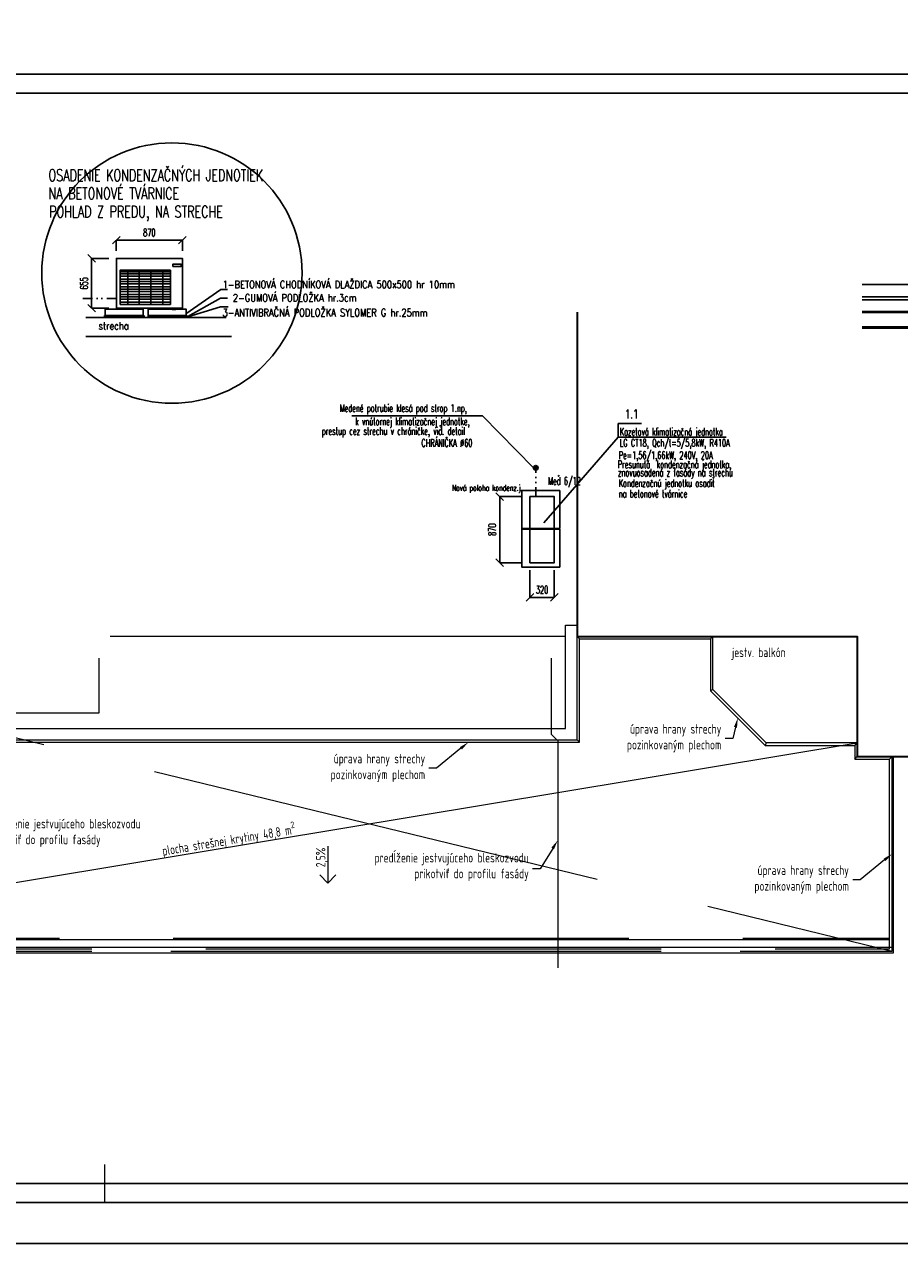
# Model space of a CAD drawing. Extents: x 1911006 to 2186114, y 709265 to 747216.
# Tile 2 of 256: x 1922458 to 1933985, y 709265 to 725314. Entities that reach past the tile are written whole.
import ezdxf
from ezdxf import colors
from ezdxf.entities.mleader import LeaderData, LeaderLine
from ezdxf.enums import TextEntityAlignment as Align
from ezdxf.math import Vec2, Vec3

# ---------------------------------------------------------------- set-up
doc = ezdxf.new("R2010")
doc.units = 0
doc.header["$LTSCALE"] = 500
doc.header["$MEASUREMENT"] = 0
for name, pattern in [('ACAD_ISO02W100', [15, 12, -3]), ('ACAD_ISO10W100', [18.5, 12, -3, 0.5, -3]), ('DIVIDE2', [0.625, 0.25, -0.125, 0, -0.125, 0, -0.125]), ('XKITLINE00', [0])]:
    doc.linetypes.add(name, pattern=pattern)
doc.layers.get('0').update_dxf_attribs({"linetype": 'CONTINUOUS'})
doc.layers.get('Defpoints').update_dxf_attribs({"linetype": 'CONTINUOUS'})
for name, color, linetype, lineweight in [('!_A_01_TENKÁ', 8, 'CONTINUOUS', 13), ('!_A_02_HRUBÁ', 255, 'CONTINUOUS', 35), ('!_A_03_ČIARKOVANÁ', 41, 'ACAD_ISO02W100', 13), ('!_A_04_BODKOČIARKOVANÁ', 30, 'ACAD_ISO10W100', 13), ('!_A_22_PLAVÁK', 110, 'CONTINUOUS', 9)]:
    doc.layers.add(name, color=color, linetype=linetype, lineweight=lineweight)
doc.layers.add('!_A_52_NOVÉ KCIE', color=7, linetype='CONTINUOUS', lineweight=13, true_color=0xa30000)
doc.layers.add('VZT', color=7, linetype='CONTINUOUS')
doc.styles.add('Iso CP', font='isocp.shx', dxfattribs={"width": 0.8})
doc.styles.add('ROMAND', font='ROMAND.shx', dxfattribs={"width": 0.8, "height": 500})
doc.styles.add('ROMANS', font='ROMANS.shx', dxfattribs={"width": 0.6, "height": 100})
doc.styles.add('ROMANT', font='romant', dxfattribs={"height": 300})
doc.dimstyles.get("Standard").update_dxf_attribs({"dimscale": 0, "dimtxt": 2.5, "dimasz": 2.8, "dimexe": 1.75, "dimexo": 20, "dimgap": 1, "dimtad": 1, "dimdec": 0, "dimzin": 1, "dimdsep": 46, "dimtxsty": 'ROMANS', "dimblk1": 'OBLIQUE', "dimblk2": 'OBLIQUE', "dimsah": 1, "dimcen": -3, "dimdle": 1.25, "dimse1": 1, "dimse2": 1, "dimclrt": 4, "dimadec": 0, "dimazin": 0, "dimtfac": 1, "dimtdec": 0, "dimtix": 1, "dimtofl": 0, "dimtmove": 2, "dimatfit": 3, "dimldrblk": 'OBLIQUE', "dimfxl": 1, "dimtolj": 1, "dimtzin": 1, "dimarcsym": 0})

# ---------------------------------------------------------------- blocks, each defined once
blk = doc.blocks.new('*U334')
at = {"linetype": 'Continuous'}
for p, q in [((0, 242), (0, -242)), ((0, -242), (-106, -136)), ((0, -242), (106, -136))]:
    blk.add_line(p, q, dxfattribs=at)
at = {"color": 4, "style": 'Iso CP', "width": 0.8}
blk.add_attdef('HODNOTA', text='', height=125, rotation=90, dxfattribs=at).set_placement((-94, 95), align=Align.MIDDLE_CENTER)
blk = doc.blocks.new('_OBLIQUE')
at = {"color": 0, "linetype": 'ByBlock'}
blk.add_line((-0.5, -0.5), (0.5, 0.5), dxfattribs=at)
blk = doc.blocks.new('*D346')
at = {"layer": 'Defpoints', "color": 0, "transparency": 16777216}
for p in [(1923669, 722234), (1923344, 721579), (1923669, 721579)]:
    blk.add_point(p, dxfattribs=at)
at = {"layer": 'VZT', "color": 0, "lineweight": -2, "transparency": 16777216}
for p, q in [((1923569, 722234), (1923344, 722234)), ((1923344, 722234), (1923344, 721579)), ((1923569, 721579), (1923344, 721579))]:
    blk.add_line(p, q, dxfattribs=at)
at = {"layer": 'VZT', "color": 0, "lineweight": -2, "transparency": 16777216, "xscale": 100, "yscale": 100, "zscale": 100}
for p, rotation in [((1923344, 722234), 90), ((1923344, 721579), 270)]:
    blk.add_blockref('_OBLIQUE', p, dxfattribs=dict(at, rotation=rotation))
at = {"layer": 'VZT', "color": 7, "transparency": 16777216, "insert": (1923244, 721906), "char_height": 100, "attachment_point": 5, "rotation": 90, "style": 'ROMANS', "bg_fill": 3, "box_fill_scale": 1.25, "bg_fill_color": 256, "bg_fill_true_color": 13158600, "bg_fill_transparency": 0}
blk.add_mtext('\\A1;655', dxfattribs=at)
blk = doc.blocks.new('*D349')
at = {"layer": 'Defpoints', "color": 0, "transparency": 16777216}
for p in [(1929116, 718228), (1929436, 718228)]:
    blk.add_point(p, dxfattribs=at)
at = {"layer": 'VZT', "color": 0, "lineweight": -2, "transparency": 16777216}
for p, q in [((1929116, 718128), (1929116, 717772)), ((1929436, 718128), (1929436, 717772)), ((1929436, 717772), (1929116, 717772))]:
    blk.add_line(p, q, dxfattribs=at)
at = {"layer": 'VZT', "color": 0, "lineweight": -2, "transparency": 16777216, "xscale": 100, "yscale": 100, "zscale": 100, "rotation": 180}
blk.add_blockref('_OBLIQUE', (1929116, 717772), dxfattribs=at)
at = {"layer": 'VZT', "color": 0, "lineweight": -2, "transparency": 16777216, "xscale": 100, "yscale": 100, "zscale": 100}
blk.add_blockref('_OBLIQUE', (1929436, 717772), dxfattribs=at)
at = {"layer": 'VZT', "color": 7, "transparency": 16777216, "insert": (1929276, 717872), "char_height": 100, "attachment_point": 5, "style": 'ROMANS', "bg_fill": 3, "box_fill_scale": 1.25, "bg_fill_color": 256, "bg_fill_true_color": 13158600, "bg_fill_transparency": 0}
blk.add_mtext('\\A1;320', dxfattribs=at)
at = {"layer": 'Defpoints', "color": 0, "transparency": 16777216}
blk.add_point((1929116, 717772), dxfattribs=at)
blk = doc.blocks.new('*D350')
at = {"layer": 'Defpoints', "color": 0, "transparency": 16777216}
for p in [(1924539, 722474), (1923669, 722234), (1924539, 722234)]:
    blk.add_point(p, dxfattribs=at)
at = {"layer": 'VZT', "color": 0, "lineweight": -2, "transparency": 16777216}
for p, q in [((1923669, 722334), (1923669, 722474)), ((1923669, 722474), (1924539, 722474)), ((1924539, 722334), (1924539, 722474))]:
    blk.add_line(p, q, dxfattribs=at)
at = {"layer": 'VZT', "color": 0, "lineweight": -2, "transparency": 16777216, "xscale": 100, "yscale": 100, "zscale": 100, "rotation": 180}
blk.add_blockref('_OBLIQUE', (1923669, 722474), dxfattribs=at)
at = {"layer": 'VZT', "color": 0, "lineweight": -2, "transparency": 16777216, "xscale": 100, "yscale": 100, "zscale": 100}
blk.add_blockref('_OBLIQUE', (1924539, 722474), dxfattribs=at)
at = {"layer": 'VZT', "color": 7, "transparency": 16777216, "insert": (1924104, 722574), "char_height": 100, "attachment_point": 5, "style": 'ROMANS', "bg_fill": 3, "box_fill_scale": 1.25, "bg_fill_color": 256, "bg_fill_true_color": 13158600, "bg_fill_transparency": 0}
blk.add_mtext('\\A1;870', dxfattribs=at)
blk = doc.blocks.new('*D351')
at = {"layer": 'Defpoints', "color": 0, "transparency": 16777216}
for p in [(1929116, 719098), (1928719, 718228), (1929116, 718228)]:
    blk.add_point(p, dxfattribs=at)
at = {"layer": 'VZT', "color": 0, "lineweight": -2, "transparency": 16777216}
for p, q in [((1929016, 719098), (1928719, 719098)), ((1928719, 719098), (1928719, 718228)), ((1929016, 718228), (1928719, 718228))]:
    blk.add_line(p, q, dxfattribs=at)
at = {"layer": 'VZT', "color": 0, "lineweight": -2, "transparency": 16777216, "xscale": 100, "yscale": 100, "zscale": 100}
for p, rotation in [((1928719, 719098), 90), ((1928719, 718228), 270)]:
    blk.add_blockref('_OBLIQUE', p, dxfattribs=dict(at, rotation=rotation))
at = {"layer": 'VZT', "color": 7, "transparency": 16777216, "insert": (1928619, 718663), "char_height": 100, "attachment_point": 5, "rotation": 90, "style": 'ROMANS', "bg_fill": 3, "box_fill_scale": 1.25, "bg_fill_color": 256, "bg_fill_true_color": 13158600, "bg_fill_transparency": 0}
blk.add_mtext('\\A1;870', dxfattribs=at)

msp = doc.modelspace()

# ---------------------------------------------------------------- linework, layer by layer
at = {"layer": '!_A_01_TENKÁ', "color": 7}
for p, q in [((1929736.5, 717257), (1929736.5, 721528)), ((1929586.5, 717407), (1929736.5, 717407))]:
    msp.add_line(p, q, dxfattribs=at)
for points in [[(1913891.5, 721072.6), (1913891.5, 713727), (1914301.5, 713727), (1917351.5, 713727), (1917351.5, 715897), (1929736.5, 715897), (1929736.5, 717257), (1933426.5, 717257), (1933426.5, 715677), (1934566.5, 715677)], [(1914301.5, 713877), (1917201.5, 713877), (1917201.5, 716047), (1929586.5, 716047), (1929586.5, 717407)], [(1923438.1, 716971.1), (1923438.1, 716248)], [(1929396.1, 716971.1), (1929396.1, 715972.9)]]:
    msp.add_lwpolyline(points, dxfattribs=at)
at = {"layer": '!_A_01_TENKÁ'}
msp.add_lwpolyline([(1923518.8, 709807), (1923518.8, 710307)], dxfattribs=at)
at = {"layer": '!_A_02_HRUBÁ', "color": 7}
msp.add_lwpolyline([(1929736.5, 721528), (1929736.5, 717257), (1933426.5, 717257), (1933426.5, 715677), (1934566.5, 715677)], dxfattribs=at)
at = {"layer": '!_A_03_ČIARKOVANÁ', "color": 7}
for points in [[(1929586.5, 717257), (1916886.5, 717257), (1916886.5, 713877)], [(1916886.5, 713727), (1916886.5, 713114), (1933884.5, 713114), (1933884.5, 715677), (1933426.5, 715677), (1933426.5, 717257)], [(1916886.5, 717257), (1933884.5, 713114)], [(1916919.5, 713147), (1916919.5, 713287), (1933851.5, 713287)]]:
    msp.add_lwpolyline(points, dxfattribs=at)
at = {"layer": '!_A_04_BODKOČIARKOVANÁ', "color": 7}
for points in [[(1931526.5, 716556.8), (1931526.5, 717257)], [(1931526.5, 716556.8), (1932226.7, 715856.5)], [(1933426.5, 715856.5), (1932226.7, 715856.5)]]:
    msp.add_lwpolyline(points, dxfattribs=at)
at = {"layer": '!_A_52_NOVÉ KCIE', "color": 7}
for points in [[(1929769.5, 715864), (1929769.5, 717224), (1929736.5, 717257)], [(1929769.5, 717224), (1931493.5, 717224), (1931526.5, 717257)], [(1931493.5, 717224), (1931493.5, 716543.1), (1932213, 715823.5), (1933393.5, 715823.5)], [(1931493.5, 716543.1), (1931526.5, 716556.8)], [(1923438.1, 716248), (1921481.5, 716248)], [(1929396.1, 715972.9), (1929472, 715897)], [(1916886.5, 713114), (1933426.5, 715856.5)], [(1917384.5, 715864), (1929769.5, 715864), (1929736.5, 715897)], [(1929481.5, 715897), (1929481.5, 712897.2)], [(1932226.7, 715856.5), (1932213, 715823.5)], [(1933393.5, 715823.5), (1933426.5, 715856.5)], [(1933393.5, 715823.5), (1933393.5, 715644), (1933851.5, 715644), (1933884.5, 715677)], [(1916886.5, 713727), (1916866.5, 713727), (1916866.5, 713094), (1933904.5, 713094), (1933904.5, 715677)], [(1933393.5, 715644), (1933426.5, 715677)], [(1916919.5, 713267), (1933829.5, 713267)], [(1933829.5, 713267), (1933851.5, 713267)], [(1916866.5, 713169), (1916941.5, 713169), (1933829.5, 713169)], [(1933829.5, 713169), (1933904.5, 713169)]]:
    msp.add_lwpolyline(points, dxfattribs=at)
at = {"layer": '!_A_52_NOVÉ KCIE', "color": 7, "linetype": 'ACAD_ISO02W100'}
for points in [[(1916886.5, 713727), (1916886.5, 713114), (1917346.5, 713114), (1933884.5, 713114), (1933884.5, 715677)], [(1916919.5, 713694), (1916919.5, 713147), (1917346.5, 713147), (1933851.5, 713147), (1933851.5, 715644)]]:
    msp.add_lwpolyline(points, dxfattribs=at)
at = {"layer": 'VZT'}
for p, q in [((1923819.4, 722077), (1923819.4, 721628.8)), ((1923969.4, 722077), (1923969.4, 721628.8)), ((1924125.3, 722077), (1924125.3, 721628.8)), ((1924281.2, 722077), (1924281.2, 721628.8)), ((1923719.4, 722058.8), (1924381.6, 722058.8)), ((1923719.4, 722028.8), (1924381.6, 722028.8)), ((1923719.4, 721998.8), (1924381.6, 721998.8)), ((1923719.4, 721958.8), (1924381.6, 721958.8)), ((1923719.4, 721928.8), (1924381.6, 721928.8)), ((1923719.4, 721898.8), (1924381.6, 721898.8)), ((1923719.4, 721858.8), (1924381.6, 721858.8)), ((1923719.4, 721828.8), (1924381.6, 721828.8)), ((1923719.4, 721798.8), (1924381.6, 721798.8)), ((1923719.4, 721758.8), (1924381.6, 721758.8)), ((1924584.7, 721504.7), (1925044.7, 721824.7)), ((1925044.7, 721824.7), (1925134.7, 721824.7)), ((1923719.4, 721728.8), (1924381.6, 721728.8)), ((1923719.4, 721698.8), (1924381.6, 721698.8)), ((1923719.4, 721658.8), (1924381.6, 721658.8)), ((1924609.7, 721469.7), (1925039.7, 721709.7)), ((1924609.7, 721464.7), (1925039.7, 721594.7)), ((1925039.7, 721709.7), (1925134.7, 721709.7)), ((1925039.7, 721594.7), (1925139.7, 721594.7)), ((1923269.4, 721454.7), (1925116.1, 721454.7)), ((1923755, 721565), (1923806, 721565)), ((1923755, 721563.8), (1923755, 721565)), ((1923755, 721565), (1923806, 721565)), ((1923755, 721563.8), (1923755, 721565)), ((1923806, 721563.8), (1923755, 721563.8)), ((1923806, 721563.8), (1923755, 721563.8)), ((1923758.1, 721568), (1923757.6, 721565.5)), ((1923760.1, 721577), (1923758.1, 721568)), ((1923759.7, 721567), (1923759.7, 721567)), ((1923759.7, 721567), (1923767.9, 721567)), ((1923762.3, 721578.8), (1923798.7, 721578.8)), ((1923767.9, 721567), (1923793.1, 721567)), ((1923793.1, 721567), (1923801.3, 721567)), ((1923802.8, 721568), (1923800.9, 721577)), ((1923801.3, 721567), (1923801.3, 721567)), ((1923803.4, 721565.5), (1923802.8, 721568)), ((1923806, 721565), (1923806, 721563.8)), ((1923806, 721565), (1923806, 721563.8)), ((1924402.7, 721563.9), (1924453.7, 721563.9)), ((1924402.7, 721562.7), (1924402.7, 721563.9)), ((1924402.7, 721563.9), (1924453.7, 721563.9)), ((1924402.7, 721562.7), (1924402.7, 721563.9)), ((1924453.7, 721562.7), (1924402.7, 721562.7)), ((1924453.7, 721562.7), (1924402.7, 721562.7)), ((1924405.9, 721566.9), (1924405.3, 721564.4)), ((1924407.8, 721575.9), (1924405.9, 721566.9)), ((1924407.4, 721565.9), (1924407.4, 721565.9)), ((1924407.4, 721565.9), (1924415.6, 721565.9)), ((1924410, 721577.7), (1924446.4, 721577.7)), ((1924415.6, 721565.9), (1924440.8, 721565.9)), ((1924440.8, 721565.9), (1924449, 721565.9)), ((1924450.5, 721566.9), (1924448.6, 721575.9)), ((1924449, 721565.9), (1924449, 721565.9)), ((1924451.1, 721564.4), (1924450.5, 721566.9)), ((1924453.7, 721563.9), (1924453.7, 721562.7)), ((1924453.7, 721563.9), (1924453.7, 721562.7)), ((1923269.4, 721204.7), (1925185.1, 721204.7)), ((1930278.4, 719881.4), (1931702.1, 719881.4))]:
    msp.add_line(p, q, dxfattribs=at)
at = {"layer": 'VZT', "color": 7, "ltscale": 0.05}
for p, q in [((1933489.6, 721888.5), (1934918.3, 721888.5)), ((1933489.6, 721728.5), (1934918.3, 721728.5)), ((1933489.6, 721688.5), (1934918.3, 721688.5))]:
    msp.add_line(p, q, dxfattribs=at)
at = {"layer": 'VZT', "color": 3, "linetype": 'DIVIDE2'}
for p, q in [((1923229.4, 721704.7), (1923669.4, 721704.7)), ((1929192.8, 719097.6), (1929192.8, 719477.7))]:
    msp.add_line(p, q, dxfattribs=at)
at = {"layer": 'VZT', "color": 4}
for p, q in [((1923503, 721473.8), (1924043, 721473.8)), ((1923503, 721464.7), (1924043, 721464.7)), ((1924079.7, 721473.8), (1924609.7, 721473.8)), ((1924079.7, 721464.7), (1924609.7, 721464.7)), ((1930587.2, 720061.9), (1930278.4, 720061.9))]:
    msp.add_line(p, q, dxfattribs=at)
at = {"layer": 'VZT', "color": 7, "linetype": 'XKITLINE00'}
for p, q in [((1933489.6, 721535.5), (1934918.3, 721535.5)), ((1933489.6, 721519.5), (1934918.3, 721519.5)), ((1934918.3, 721331.5), (1933489.6, 721331.5)), ((1934918.3, 721315.5), (1933489.6, 721315.5))]:
    msp.add_line(p, q, dxfattribs=at)
at = {"layer": 'VZT', "color": 7}
for p, q in [((1928493.1, 720163.1), (1926771.7, 720163.1)), ((1928493.1, 720163.1), (1929162.8, 719477.7)), ((1930278.4, 720061.9), (1930278.4, 719881.4)), ((1930278.4, 719881.4), (1929297.2, 718754.8))]:
    msp.add_line(p, q, dxfattribs=at)
at = {"layer": 'VZT', "color": 3}
for points in [[(1923669.4, 721578.8), (1924539.4, 721578.8), (1924539.4, 722233.8), (1923669.4, 722233.8)], [(1929116.5, 719097.6), (1929116.5, 718227.6), (1929436.5, 718227.6), (1929436.5, 719097.6)]]:
    msp.add_lwpolyline(points, close=True, dxfattribs=at)
at = {"layer": 'VZT', "color": 1}
msp.add_lwpolyline([(1923719.4, 721628.8), (1924381.6, 721628.8), (1924381.6, 722077), (1923719.4, 722077)], close=True, dxfattribs=at)
at = {"layer": 'VZT'}
msp.add_lwpolyline([(1924413.3, 722126.3), (1924521.8, 722126.3), (1924521.8, 722159.8), (1924413.3, 722159.8)], close=True, dxfattribs=at)
at = {"layer": 'VZT', "color": 5}
for points in [[(1923523, 721483.8), (1924023, 721483.8), (1924023, 721563.8), (1923523, 721563.8)], [(1924089.7, 721483.8), (1924589.7, 721483.8), (1924589.7, 721563.8), (1924089.7, 721563.8)]]:
    msp.add_lwpolyline(points, close=True, dxfattribs=at)
at = {"layer": 'VZT'}
for points in [[(1923758.1, 721568, 0), (1923758.7, 721567.1, 0), (1923759.1, 721566.9, 0)], [(1923801.9, 721566.9, 0), (1923802.6, 721567.5, 0), (1923802.8, 721568, 0)], [(1924405.9, 721566.9, 0), (1924406.4, 721566, 0), (1924406.8, 721565.8, 0)], [(1924449.6, 721565.8, 0), (1924450.3, 721566.4, 0), (1924450.5, 721566.9, 0)]]:
    msp.add_polyline3d(points, dxfattribs=at)
at = {"layer": 'VZT', "color": 1, "ltscale": 50}
msp.add_circle((1924401.5, 722041.4), 1713.6, dxfattribs=at)
at = {"layer": 'VZT', "color": 3}
msp.add_circle((1929192.8, 719477.7), 30, dxfattribs=at)
at = {"layer": 'VZT', "color": 7}
for centre, radius in [((1929181, 719479.8), 16), ((1929181, 719479.8), 6), ((1929208.9, 719472.3), 13), ((1929208.9, 719472.3), 3)]:
    msp.add_circle(centre, radius, dxfattribs=at)
at = {"layer": 'VZT'}
for centre, start, end in [((1923759.7, 721564.8), 90, 174.78409), ((1923759.7, 721564.8), 5.21591, 90), ((1923762.3, 721576.6), 139.72014, 167.73523), ((1923762.3, 721576.6), 90, 139.72014), ((1923798.7, 721576.6), 40.27986, 90), ((1923801.3, 721564.8), 90, 174.78409), ((1923798.7, 721576.6), 12.26477, 40.27986), ((1923801.3, 721564.8), 5.21591, 90), ((1924407.4, 721563.7), 90, 174.78409), ((1924407.4, 721563.7), 5.21591, 90), ((1924410, 721575.5), 139.72014, 167.73523), ((1924410, 721575.5), 90, 139.72014), ((1924446.4, 721575.5), 40.27986, 90), ((1924449, 721563.7), 90, 174.78409), ((1924446.4, 721575.5), 12.26477, 40.27986), ((1924449, 721563.7), 5.21591, 90)]:
    msp.add_arc(centre, 2.2, start, end, dxfattribs=at)

# ---------------------------------------------------------------- block references
at = {"layer": '!_A_22_PLAVÁK', "color": 7}
msp.add_blockref('*U334', (1926454.3, 714253.8), dxfattribs=at).add_auto_attribs({'HODNOTA': '2,5%'})

# ---------------------------------------------------------------- texts
at = {"layer": '!_A_01_TENKÁ', "color": 7, "insert": (1931778.2, 717110.3), "char_height": 125, "attachment_point": 1, "style": 'Iso CP'}
msp.add_mtext_dynamic_manual_height_columns('jestv. balkón', width=2949.009, gutter_width=1, heights=[0], dxfattribs=at)
at = {"layer": '!_A_52_NOVÉ KCIE', "color": 7, "insert": (1924257.1, 714535.9), "char_height": 125, "attachment_point": 1, "rotation": 9.37442, "style": 'Iso CP'}
msp.add_mtext_dynamic_manual_height_columns('\\A1;plocha strešnej krytiny 48,8 m{\\H0.7x;\\S2^ ;}', width=2949.009, gutter_width=1, heights=[0], dxfattribs=at)
at = {"layer": 'VZT', "color": 3, "linetype": 'Continuous', "style": 'ROMAND', "width": 0.7}
for s, p in [('OSADENIE KONDENZAČNÝCH JEDNOTIEK ', (1922776.3, 723252.1)), ('NA BETONOVÉ TVÁRNICE ', (1922776.3, 723011.9)), ('POHLAD Z PREDU, NA STRECHE', (1922784.1, 722771.8))]:
    msp.add_text(s, height=153.394, dxfattribs=at).set_placement(p)
at = {"layer": 'VZT', "style": 'ROMANS'}
for s, height, width, p in [('1-BETONOVÁ CHODNÍKOVÁ DLAŽDICA 500x500 hr 10mm', 100, 0.8, (1925068.2, 721839.8)), ('2-GUMOVÁ PODLOŽKA hr.3cm', 100, 0.8, (1925203.8, 721664.7)), ('3-ANTIVIBRAČNÁ PODLOŽKA SYLOMER G hr.25mm', 100, 0.8, (1925068.2, 721470.2)), ('strecha', 100, 0.8, (1923435.3, 721295.9)), ('Medené potrubie klesá pod strop 1.np,', 100, 0.6, (1926609.2, 720212.5)), ('k vnútornej klimatizačnej jednotke,', 100, 0.6, (1926815, 720037.5)), ('prestup cez strechu v chráničke, viď. detail', 100, 0.6, (1926375, 719910.8)), ('Kazetová klimatizačná jednotka ', 100, 0.6, (1930299, 719903)), ('CHRÁNIČKA %%C60', 100, 0.6, (1927686.4, 719754.9)), ('LG CT18, Qch/t=5/5,8kW, R410A', 100, 0.6, (1930299, 719755.8)), ('Pe=1,56/1,66kW, 240V, 20A ', 100, 0.6, (1930285.5, 719593)), ('Presunutá  kondenzačná jednotka,', 100, 0.6, (1930272.2, 719472.6)), ('Meď 6/12', 100, 0.6, (1929354, 719253.5)), ('znovuosadená z fasády na strechu', 100, 0.6, (1930275.7, 719364.8)), ('Kondenzačnú jednotku osadiť ', 100, 0.6, (1930284.7, 719224.8)), ('Nová poloha kondenz.j. ', 80, 0.6, (1928088.9, 719173.3)), ('na betonové tvárnice', 100, 0.6, (1930284.7, 719086.3))]:
    msp.add_text(s, height=height, dxfattribs=dict(at, width=width)).set_placement(p)
at = {"layer": 'VZT', "color": 4, "style": 'ROMANT', "width": 0.7}
msp.add_text('1.1', height=120, dxfattribs=at).set_placement((1930365.7, 720126.1))

# ---------------------------------------------------------------- leaders
at = {"layer": '!_A_52_NOVÉ KCIE', "color": 7}
ml = msp.add_multileader_mtext('Standard', dxfattribs=at)
ml.set_content('úprava hrany strechy\\Ppozinkovaným plechom', color=7, style='Iso CP')
ml.set_leader_properties(color=256, linetype='ByLayer', lineweight=-1)
ml.build(insert=Vec2(0, 0))
ml.multileader.update_dxf_attribs({"text_left_attachment_type": 2, "text_right_attachment_type": 2, "dogleg_length": 2, "arrow_head_size": 125, "scale": 50})
ctx = ml.context
ctx.base_point, ctx.scale, ctx.char_height, ctx.arrow_head_size, ctx.landing_gap_size, ctx.plane_origin = Vec3(1930283.7, 715914.8), 50, 125, 125, 50, Vec3(1931853.2, 716183.3)
ctx.left_attachment, ctx.right_attachment, ctx.text_align_type = 2, 2, 2
notes = []
notes.append((ctx, [(1, (1, 1, 0), (1931787.3, 715914.8), (-1, 0), 100, [(0, [(1931853.2, 716183.3)], 0, [])])]))
ctx.mtext.insert, ctx.mtext.alignment, ctx.mtext.flow_direction = Vec3(1931637.3, 716103.3), 3, 5
ml = msp.add_multileader_mtext('Standard', dxfattribs=at)
ml.set_content('úprava hrany strechy\\Ppozinkovaným plechom', color=7, style='Iso CP')
ml.set_leader_properties(color=256, linetype='ByLayer', lineweight=-1)
ml.build(insert=Vec2(0, 0))
ml.multileader.update_dxf_attribs({"text_left_attachment_type": 2, "text_right_attachment_type": 2, "dogleg_length": 2, "arrow_head_size": 125, "scale": 50})
ctx = ml.context
ctx.base_point, ctx.scale, ctx.char_height, ctx.arrow_head_size, ctx.landing_gap_size, ctx.plane_origin = Vec3(1926382.5, 715523.2), 50, 125, 125, 50, Vec3(1928304.1, 715864)
ctx.left_attachment, ctx.right_attachment, ctx.text_align_type = 2, 2, 2
notes.append((ctx, [(1, (1, 1, 0), (1927886.2, 715523.2), (-1, 0), 100, [(0, [(1928304.1, 715864)], 0, [])])]))
ctx.mtext.insert, ctx.mtext.alignment, ctx.mtext.flow_direction = Vec3(1927736.2, 715711.7), 3, 5
ml = msp.add_multileader_mtext('Standard', dxfattribs=at)
ml.set_content('predĺženie jestvujúceho bleskozvodu\\Pprikotviť do profilu fasády', color=7, style='Iso CP')
ml.set_leader_properties(color=256, linetype='ByLayer', lineweight=-1)
ml.build(insert=Vec2(0, 0))
ml.multileader.update_dxf_attribs({"text_left_attachment_type": 2, "text_right_attachment_type": 2, "dogleg_length": 2, "arrow_head_size": 125, "scale": 50})
ctx = ml.context
ctx.base_point, ctx.scale, ctx.char_height, ctx.arrow_head_size, ctx.landing_gap_size, ctx.plane_origin = Vec3(1921905.4, 714647.9), 50, 125, 125, 50, Vec3(1921481.5, 714572.6)
ctx.left_attachment, ctx.right_attachment = 2, 2
notes.append((ctx, [(0, (1, 1, 0), (1921805.4, 714647.9), (1, 0), 100, [(0, [(1921481.5, 714572.6)], 0, [])])]))
ctx.mtext.insert, ctx.mtext.flow_direction = Vec3(1921955.4, 714855.4), 5
ml = msp.add_multileader_mtext('Standard', dxfattribs=at)
ml.set_content('predĺženie jestvujúceho bleskozvodu\\Pprikotviť do profilu fasády', color=7, style='Iso CP')
ml.set_leader_properties(color=256, linetype='ByLayer', lineweight=-1)
ml.build(insert=Vec2(0, 0))
ml.multileader.update_dxf_attribs({"text_left_attachment_type": 2, "text_right_attachment_type": 2, "dogleg_length": 2, "arrow_head_size": 125, "scale": 50})
ctx = ml.context
ctx.base_point, ctx.scale, ctx.char_height, ctx.arrow_head_size, ctx.landing_gap_size, ctx.plane_origin = Vec3(1926860.6, 714199.6), 50, 125, 125, 50, Vec3(1929481.5, 714572.6)
ctx.left_attachment, ctx.right_attachment, ctx.text_align_type = 2, 2, 2
notes.append((ctx, [(1, (1, 1, 0), (1929251.1, 714199.6), (-1, 0), 100, [(0, [(1929481.5, 714572.6)], 0, [])])]))
ctx.mtext.insert, ctx.mtext.alignment, ctx.mtext.flow_direction = Vec3(1929101.1, 714407.1), 3, 5
ml = msp.add_multileader_mtext('Standard', dxfattribs=at)
ml.set_content('úprava hrany strechy\\Ppozinkovaným plechom', color=7, style='Iso CP')
ml.set_leader_properties(color=256, linetype='ByLayer', lineweight=-1)
ml.build(insert=Vec2(0, 0))
ml.multileader.update_dxf_attribs({"text_left_attachment_type": 2, "text_right_attachment_type": 2, "dogleg_length": 2, "arrow_head_size": 125, "scale": 50})
ctx = ml.context
ctx.base_point, ctx.scale, ctx.char_height, ctx.arrow_head_size, ctx.landing_gap_size, ctx.plane_origin = Vec3(1931962.8, 714054.7), 50, 125, 125, 50, Vec3(1933884.5, 714395.5)
ctx.left_attachment, ctx.right_attachment, ctx.text_align_type = 2, 2, 2
notes.append((ctx, [(1, (1, 1, 0), (1933466.5, 714054.7), (-1, 0), 100, [(0, [(1933884.5, 714395.5)], 0, [])])]))
ctx.mtext.insert, ctx.mtext.alignment, ctx.mtext.flow_direction = Vec3(1933316.5, 714243.2), 3, 5
for ctx, leaders in notes:
    for number, flags, end, landing, length, lines in leaders:
        leader = LeaderData()
        leader.index, (leader.has_last_leader_line, leader.has_dogleg_vector, leader.attachment_direction) = number, flags
        leader.last_leader_point, leader.dogleg_vector, leader.dogleg_length = Vec3(end), Vec3(landing), length
        for number, points, colour, breaks in lines:
            line = LeaderLine()
            line.index, line.vertices, line.color, line.breaks = number, Vec3.list(points), colors.encode_raw_color(colour), breaks
            leader.lines.append(line)
        ctx.leaders.append(leader)

# ---------------------------------------------------------------- next in the draw order: dimensions: what is measured, and where the dimension line sits
at = {"layer": 'VZT', "color": 7}
dim = msp.add_linear_dim(base=(1923343.8, 721578.8), p1=(1923669.4, 722233.8), p2=(1923669.4, 721578.8), angle=90, dimstyle='Standard', override={"dimscale": 1, "dimtxt": 100, "dimasz": 100, "dimexe": 0, "dimexo": 100, "dimgap": 50, "dimrnd": 5, "dimcen": 0, "dimdle": 0, "dimse1": 0, "dimse2": 0, "dimclrt": 7, "dimtix": 0, "dimtofl": 1, "dimatfit": 2, "dimfxl": 5, "dimtfill": 1, "dimarcsym": 2}, dxfattribs=at)
dim.commit()
dim.dimension.update_dxf_attribs({"geometry": '*D346', "text_midpoint": (1923243.8, 721906.3)})
dim = msp.add_linear_dim(base=(1929116.5, 717771.8), p1=(1929436.5, 718227.6), p2=(1929116.5, 718227.6), dimstyle='Standard', override={"dimscale": 1, "dimtxt": 100, "dimasz": 100, "dimexe": 0, "dimexo": 100, "dimgap": 50, "dimrnd": 5, "dimcen": 0, "dimdle": 0, "dimse1": 0, "dimse2": 0, "dimclrt": 7, "dimtix": 0, "dimtofl": 1, "dimatfit": 2, "dimfxl": 5, "dimtfill": 1, "dimarcsym": 2}, dxfattribs=at)
dim.commit()
dim.dimension.update_dxf_attribs({"geometry": '*D349', "text_midpoint": (1929276.5, 717871.8)})

# ---------------------------------------------------------------- next in the draw order: dimensions: what is measured, and where the dimension line sits
dim = msp.add_linear_dim(base=(1924539.4, 722473.5), p1=(1923669.4, 722233.8), p2=(1924539.4, 722233.8), dimstyle='Standard', override={"dimscale": 1, "dimtxt": 100, "dimasz": 100, "dimexe": 0, "dimexo": 100, "dimgap": 50, "dimrnd": 5, "dimcen": 0, "dimdle": 0, "dimse1": 0, "dimse2": 0, "dimclrt": 7, "dimtix": 0, "dimtofl": 1, "dimatfit": 2, "dimfxl": 5, "dimtfill": 1, "dimarcsym": 2}, dxfattribs=at)
dim.commit()
dim.dimension.update_dxf_attribs({"geometry": '*D350', "text_midpoint": (1924104.4, 722573.5)})

# ---------------------------------------------------------------- next in the draw order: linework, layer by layer
at = {"layer": 'VZT', "color": 6}
msp.add_lwpolyline([(1911005.6, 747216.2), (1949003.1, 747216.2), (1949003.1, 709264.8), (1911005.6, 709264.8)], close=True, dxfattribs=at)
at = {"layer": 'VZT', "color": 7}
for points in [[(1913018.8, 709807), (1944518.8, 709807), (1944518.8, 724657), (1913018.8, 724657)], [(1913268.8, 710057), (1944268.8, 710057), (1944268.8, 724407), (1913268.8, 724407)]]:
    msp.add_lwpolyline(points, close=True, dxfattribs=at)

# ---------------------------------------------------------------- next in the draw order: dimensions: what is measured, and where the dimension line sits
dim = msp.add_linear_dim(base=(1928718.6, 718227.6), p1=(1929116.5, 719097.6), p2=(1929116.5, 718227.6), angle=90, dimstyle='Standard', override={"dimscale": 1, "dimtxt": 100, "dimasz": 100, "dimexe": 0, "dimexo": 100, "dimgap": 50, "dimrnd": 5, "dimcen": 0, "dimdle": 0, "dimse1": 0, "dimse2": 0, "dimclrt": 7, "dimtix": 0, "dimtofl": 1, "dimatfit": 2, "dimfxl": 5, "dimtfill": 1, "dimarcsym": 2}, dxfattribs=at)
dim.commit()
dim.dimension.update_dxf_attribs({"geometry": '*D351', "text_midpoint": (1928618.6, 718662.6)})

# ---------------------------------------------------------------- next in the draw order: linework, layer by layer
at = {"layer": 'VZT', "color": 5}
for points in [[(1929508, 719179.6), (1929008, 719179.6), (1929008, 718679.6), (1929508, 718679.6)], [(1929508, 718671.1), (1929008, 718671.1), (1929008, 718171.1), (1929508, 718171.1)]]:
    msp.add_lwpolyline(points, close=True, dxfattribs=at)

doc.saveas('drawing.dxf')
